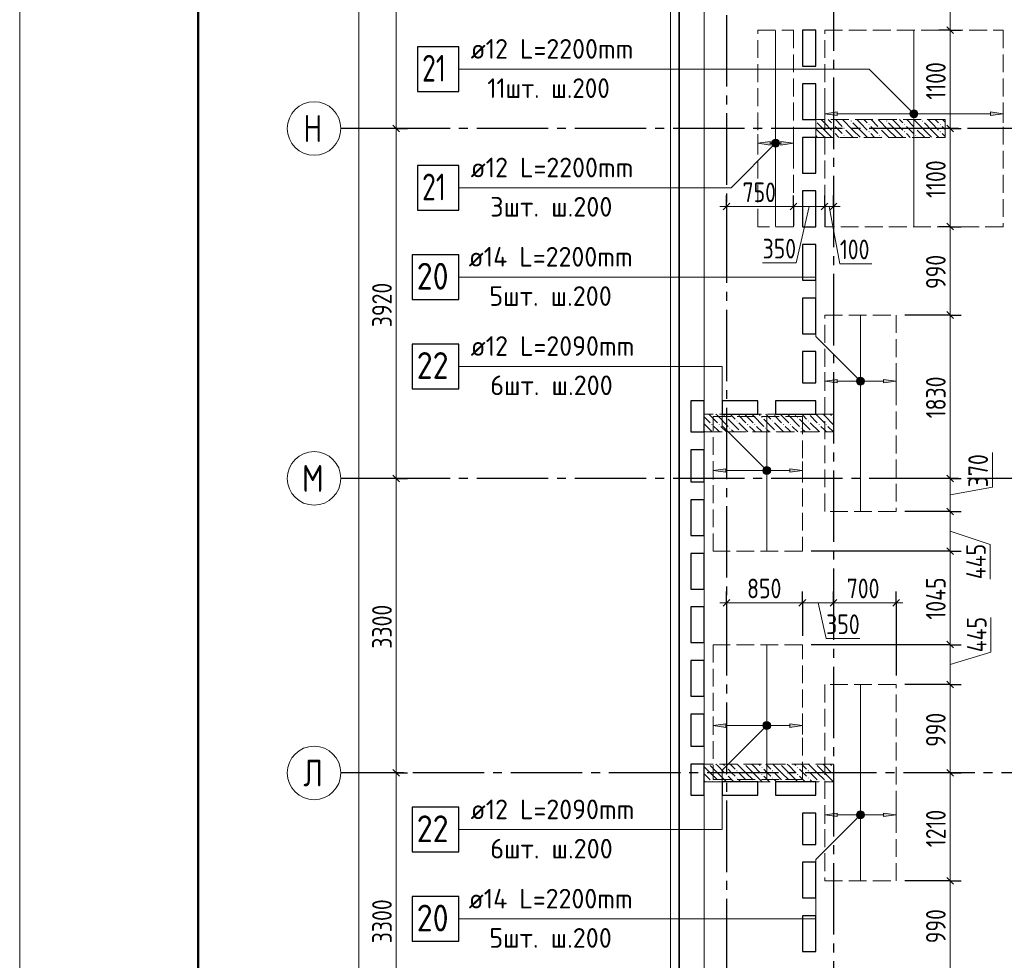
# Model space of a CAD drawing. Header units: millimetres. Extents: x 0 to 43617, y 0 to 59400.
# Tile 22 of 29: x 0 to 11037, y 36931 to 47469. Entities that reach past the tile are written whole.
import ezdxf

# ---------------------------------------------------------------- set-up
doc = ezdxf.new("R2010")
doc.units = ezdxf.units.MM
doc.linetypes.add('______2', pattern=[270, 200, -70])
doc.linetypes.add('______5', pattern=[1100, 800, -100, 100, -100])
for name, color, linetype, lineweight in [('Standard', 7, 'Continuous', 25), ('ДОП Верх по Х', 7, 'Continuous', 25), ('ЖБ Пилон', 180, 'Continuous', 25), ('Оси', 40, '______5', 18), ('Позиционная метка номер позиции', 7, 'Continuous', 13), ('Примечания', 7, 'Continuous', 25)]:
    doc.layers.add(name, color=color, linetype=linetype, lineweight=lineweight)
doc.layers.add('ЖБ Перекрытие верхний уровень', color=7, linetype='Continuous', lineweight=25, true_color=0xe0e0ff)
doc.styles.add('GOST 2.304-81', font='txt')
doc.styles.add('ISOCPEUR', font='txt')

msp = doc.modelspace()

# ---------------------------------------------------------------- hatches: boundary and pattern name
at = {"layer": 'ДОП Верх по Х', "linetype": 'Continuous', "lineweight": 13, "transparency": 33554687}
for points in [[(9164, 46395), (9024, 46415), (9164, 46435)], [(8414, 46065), (8274, 46085), (8414, 46105)], [(9164, 43399), (9024, 43419), (9164, 43439)], [(7914, 42399), (7774, 42419), (7914, 42439)], [(7914, 39541), (7774, 39561), (7914, 39581)], [(9164, 38541), (9024, 38561), (9164, 38581)]]:
    msp.add_hatch(color=7, dxfattribs=at).paths.add_polyline_path(points, flags=16)
for points in [[(9992, 46396), (9992, 46433), (9986, 46415)], [(9992, 46433), (10005, 46382), (10005, 46447)], [(9992, 46433), (9992, 46396), (10005, 46382)], [(10005, 46447), (10024, 46377), (10024, 46452)], [(10005, 46447), (10005, 46382), (10024, 46377)], [(10024, 46452), (10024, 46377), (10043, 46382)], [(10024, 46452), (10043, 46382), (10043, 46447)], [(10043, 46447), (10043, 46382), (10056, 46396)], [(10043, 46447), (10056, 46396), (10056, 46433)], [(10056, 46433), (10056, 46396), (10061, 46415)], [(10884, 46395), (11024, 46415), (10884, 46435)], [(8442, 46067), (8442, 46104), (8436, 46085)], [(8442, 46104), (8455, 46053), (8455, 46118)], [(8442, 46104), (8442, 46067), (8455, 46053)], [(8455, 46118), (8474, 46048), (8474, 46123)], [(8455, 46118), (8455, 46053), (8474, 46048)], [(8474, 46123), (8474, 46048), (8493, 46053)], [(8474, 46123), (8493, 46053), (8493, 46118)], [(8493, 46118), (8493, 46053), (8506, 46067)], [(8493, 46118), (8506, 46067), (8506, 46104)], [(8506, 46104), (8506, 46067), (8511, 46085)], [(8534, 46065), (8674, 46085), (8534, 46105)], [(9392, 43400), (9392, 43438), (9386, 43419)], [(9392, 43438), (9405, 43387), (9405, 43451)], [(9392, 43438), (9392, 43400), (9405, 43387)], [(9405, 43451), (9424, 43382), (9424, 43457)], [(9405, 43451), (9405, 43387), (9424, 43382)], [(9424, 43457), (9424, 43382), (9443, 43387)], [(9424, 43457), (9443, 43387), (9443, 43451)], [(9443, 43451), (9443, 43387), (9456, 43400)], [(9443, 43451), (9456, 43400), (9456, 43438)], [(9456, 43438), (9456, 43400), (9461, 43419)], [(9684, 43399), (9824, 43419), (9684, 43439)], [(8342, 42400), (8342, 42438), (8336, 42419)], [(8342, 42438), (8355, 42387), (8355, 42451)], [(8342, 42438), (8342, 42400), (8355, 42387)], [(8355, 42451), (8374, 42382), (8374, 42457)], [(8355, 42451), (8355, 42387), (8374, 42382)], [(8374, 42457), (8374, 42382), (8393, 42387)], [(8374, 42457), (8393, 42387), (8393, 42451)], [(8393, 42451), (8393, 42387), (8406, 42400)], [(8393, 42451), (8406, 42400), (8406, 42438)], [(8406, 42438), (8406, 42400), (8411, 42419)], [(8634, 42399), (8774, 42419), (8634, 42439)], [(8342, 39542), (8342, 39580), (8336, 39561)], [(8342, 39580), (8355, 39529), (8355, 39593)], [(8342, 39580), (8342, 39542), (8355, 39529)], [(8355, 39593), (8374, 39524), (8374, 39599)], [(8355, 39593), (8355, 39529), (8374, 39524)], [(8374, 39599), (8374, 39524), (8393, 39529)], [(8374, 39599), (8393, 39529), (8393, 39593)], [(8393, 39593), (8393, 39529), (8406, 39542)], [(8393, 39593), (8406, 39542), (8406, 39580)], [(8406, 39580), (8406, 39542), (8411, 39561)], [(8634, 39541), (8774, 39561), (8634, 39581)], [(9392, 38542), (9392, 38580), (9386, 38561)], [(9392, 38580), (9405, 38529), (9405, 38593)], [(9392, 38580), (9392, 38542), (9405, 38529)], [(9405, 38593), (9424, 38524), (9424, 38599)], [(9405, 38593), (9405, 38529), (9424, 38524)], [(9424, 38599), (9424, 38524), (9443, 38529)], [(9424, 38599), (9443, 38529), (9443, 38593)], [(9443, 38593), (9443, 38529), (9456, 38542)], [(9443, 38593), (9456, 38542), (9456, 38580)], [(9456, 38580), (9456, 38542), (9461, 38561)], [(9684, 38541), (9824, 38561), (9684, 38581)]]:
    msp.add_hatch(color=7, dxfattribs=at).paths.add_polyline_path(points)
at = {"layer": 'ЖБ Пилон', "linetype": 'Continuous', "lineweight": 18, "transparency": 33554687}
for points in [[(8924, 46337), (8927, 46333), (8924, 46330)], [(9114, 46293), (9121, 46300), (9127, 46293), (9121, 46287)], [(9234, 46253), (9241, 46260), (9247, 46253), (9241, 46247)], [(9314, 46333), (9321, 46340), (9327, 46333), (9321, 46327)], [(9514, 46293), (9521, 46300), (9527, 46293), (9521, 46287)], [(9634, 46253), (9641, 46260), (9647, 46253), (9641, 46247)], [(9714, 46333), (9721, 46340), (9727, 46333), (9721, 46327)], [(9914, 46293), (9921, 46300), (9927, 46293), (9921, 46287)], [(10034, 46253), (10041, 46260), (10047, 46253), (10041, 46247)], [(10114, 46333), (10121, 46340), (10127, 46333), (10121, 46327)], [(10314, 46293), (10321, 46300), (10327, 46293), (10321, 46287)], [(9114, 46213), (9121, 46220), (9127, 46213), (9121, 46207)], [(9234, 46173), (9241, 46180), (9247, 46173), (9241, 46167)], [(9514, 46213), (9521, 46220), (9527, 46213), (9521, 46207)], [(9634, 46173), (9641, 46180), (9647, 46173), (9641, 46167)], [(9914, 46213), (9921, 46220), (9927, 46213), (9921, 46207)], [(10034, 46173), (10041, 46180), (10047, 46173), (10041, 46167)], [(10314, 46213), (10321, 46220), (10327, 46213), (10321, 46207)], [(8044, 43050), (8041, 43047), (8038, 43050)], [(8444, 43050), (8441, 43047), (8438, 43050)], [(8844, 43050), (8841, 43047), (8838, 43050)], [(7754, 42933), (7761, 42940), (7767, 42933), (7761, 42927)], [(7834, 42933), (7841, 42940), (7847, 42933), (7841, 42927)], [(7914, 43013), (7921, 43020), (7927, 43013), (7921, 43007)], [(8034, 42973), (8041, 42980), (8047, 42973), (8041, 42967)], [(8154, 42933), (8161, 42940), (8167, 42933), (8161, 42927)], [(8234, 42933), (8241, 42940), (8247, 42933), (8241, 42927)], [(8314, 43013), (8321, 43020), (8327, 43013), (8321, 43007)], [(8434, 42973), (8441, 42980), (8447, 42973), (8441, 42967)], [(8554, 42933), (8561, 42940), (8567, 42933), (8561, 42927)], [(8634, 42933), (8641, 42940), (8647, 42933), (8641, 42927)], [(8714, 43013), (8721, 43020), (8727, 43013), (8721, 43007)], [(8834, 42973), (8841, 42980), (8847, 42973), (8841, 42967)], [(8954, 42933), (8961, 42940), (8967, 42933), (8961, 42927)], [(9034, 42933), (9041, 42940), (9047, 42933), (9041, 42927)], [(9114, 43013), (9121, 43020), (9124, 43017), (9124, 43010), (9121, 43007)], [(7674, 42853), (7681, 42860), (7687, 42853), (7684, 42850), (7678, 42850)], [(7954, 42893), (7961, 42900), (7967, 42893), (7961, 42887)], [(8074, 42853), (8081, 42860), (8087, 42853), (8084, 42850), (8078, 42850)], [(8354, 42893), (8361, 42900), (8367, 42893), (8361, 42887)], [(8474, 42853), (8481, 42860), (8487, 42853), (8484, 42850), (8478, 42850)], [(8754, 42893), (8761, 42900), (8767, 42893), (8761, 42887)], [(8874, 42853), (8881, 42860), (8887, 42853), (8884, 42850), (8878, 42850)], [(7724, 39130), (7721, 39127), (7718, 39130)], [(7914, 39093), (7921, 39100), (7927, 39093), (7921, 39087)], [(8124, 39130), (8121, 39127), (8118, 39130)], [(8314, 39093), (8321, 39100), (8327, 39093), (8321, 39087)], [(8524, 39130), (8521, 39127), (8518, 39130)], [(8714, 39093), (8721, 39100), (8727, 39093), (8721, 39087)], [(8924, 39130), (8921, 39127), (8918, 39130)], [(9114, 39093), (9121, 39100), (9124, 39097), (9124, 39090), (9121, 39087)], [(7914, 39013), (7921, 39020), (7927, 39013), (7921, 39007)], [(8034, 39053), (8041, 39060), (8047, 39053), (8041, 39047)], [(8034, 38973), (8041, 38980), (8047, 38973), (8041, 38967)], [(8314, 39013), (8321, 39020), (8327, 39013), (8321, 39007)], [(8434, 39053), (8441, 39060), (8447, 39053), (8441, 39047)], [(8434, 38973), (8441, 38980), (8447, 38973), (8441, 38967)], [(8714, 39013), (8721, 39020), (8727, 39013), (8721, 39007)], [(8834, 39053), (8841, 39060), (8847, 39053), (8841, 39047)], [(8834, 38973), (8841, 38980), (8847, 38973), (8841, 38967)], [(9114, 39013), (9121, 39020), (9124, 39017), (9124, 39010), (9121, 39007)], [(7754, 38933), (7761, 38940), (7767, 38933), (7764, 38930), (7758, 38930)], [(7834, 38933), (7841, 38940), (7847, 38933), (7844, 38930), (7838, 38930)], [(8154, 38933), (8161, 38940), (8167, 38933), (8164, 38930), (8158, 38930)], [(8234, 38933), (8241, 38940), (8247, 38933), (8244, 38930), (8238, 38930)], [(8554, 38933), (8561, 38940), (8567, 38933), (8564, 38930), (8558, 38930)], [(8634, 38933), (8641, 38940), (8647, 38933), (8644, 38930), (8638, 38930)], [(8954, 38933), (8961, 38940), (8967, 38933), (8964, 38930), (8958, 38930)], [(9034, 38933), (9041, 38940), (9047, 38933), (9044, 38930), (9038, 38930)]]:
    msp.add_hatch(color=7, dxfattribs=at).paths.add_polyline_path(points, flags=16)
at = {"layer": 'Позиционная метка номер позиции', "linetype": 'Continuous', "lineweight": 13, "transparency": 33554687}
for points in [[(9992, 46383), (10035, 46458), (9981, 46403)], [(9981, 46403), (10035, 46458), (10013, 46458)], [(9981, 46403), (10013, 46458), (9981, 46426)], [(9981, 46426), (10013, 46458), (9992, 46446)], [(9992, 46383), (10056, 46446), (10035, 46458)], [(10013, 46371), (10056, 46446), (9992, 46383)], [(10013, 46371), (10067, 46426), (10056, 46446)], [(10035, 46371), (10067, 46426), (10013, 46371)], [(10035, 46371), (10067, 46403), (10067, 46426)], [(10067, 46403), (10035, 46371), (10056, 46383)], [(8506, 46054), (8442, 46117), (8431, 46097)], [(8506, 46054), (8431, 46097), (8485, 46042)], [(8485, 46042), (8431, 46097), (8431, 46074)], [(8485, 46042), (8431, 46074), (8463, 46042)], [(8463, 46042), (8431, 46074), (8442, 46054)], [(8517, 46074), (8463, 46129), (8442, 46117)], [(8517, 46074), (8442, 46117), (8506, 46054)], [(8517, 46097), (8485, 46129), (8463, 46129)], [(8517, 46097), (8463, 46129), (8517, 46074)], [(8485, 46129), (8517, 46097), (8506, 46117)], [(9392, 43387), (9435, 43462), (9381, 43408)], [(9381, 43408), (9435, 43462), (9413, 43462)], [(9381, 43408), (9413, 43462), (9381, 43430)], [(9381, 43430), (9413, 43462), (9392, 43451)], [(9392, 43387), (9456, 43451), (9435, 43462)], [(9413, 43376), (9456, 43451), (9392, 43387)], [(9413, 43376), (9467, 43430), (9456, 43451)], [(9435, 43376), (9467, 43430), (9413, 43376)], [(9435, 43376), (9467, 43408), (9467, 43430)], [(9467, 43408), (9435, 43376), (9456, 43387)], [(8342, 42387), (8385, 42462), (8331, 42408)], [(8331, 42408), (8385, 42462), (8363, 42462)], [(8331, 42408), (8363, 42462), (8331, 42430)], [(8331, 42430), (8363, 42462), (8342, 42451)], [(8342, 42387), (8406, 42451), (8385, 42462)], [(8363, 42376), (8406, 42451), (8342, 42387)], [(8363, 42376), (8417, 42430), (8406, 42451)], [(8385, 42376), (8417, 42430), (8363, 42376)], [(8385, 42376), (8417, 42408), (8417, 42430)], [(8417, 42408), (8385, 42376), (8406, 42387)], [(8406, 39529), (8342, 39593), (8331, 39572)], [(8406, 39529), (8331, 39572), (8385, 39518)], [(8385, 39518), (8331, 39572), (8331, 39550)], [(8385, 39518), (8331, 39550), (8363, 39518)], [(8363, 39518), (8331, 39550), (8342, 39529)], [(8417, 39550), (8363, 39604), (8342, 39593)], [(8417, 39550), (8342, 39593), (8406, 39529)], [(8417, 39572), (8385, 39604), (8363, 39604)], [(8417, 39572), (8363, 39604), (8417, 39550)], [(8385, 39604), (8417, 39572), (8406, 39593)], [(9456, 38529), (9392, 38593), (9381, 38572)], [(9456, 38529), (9381, 38572), (9435, 38518)], [(9435, 38518), (9381, 38572), (9381, 38550)], [(9435, 38518), (9381, 38550), (9413, 38518)], [(9413, 38518), (9381, 38550), (9392, 38529)], [(9467, 38550), (9413, 38604), (9392, 38593)], [(9467, 38550), (9392, 38593), (9456, 38529)], [(9467, 38572), (9435, 38604), (9413, 38604)], [(9467, 38572), (9413, 38604), (9467, 38550)], [(9435, 38604), (9467, 38572), (9456, 38593)]]:
    msp.add_hatch(color=7, dxfattribs=at).paths.add_polyline_path(points)

# ---------------------------------------------------------------- linework, layer by layer
at = {"layer": 'Standard', "color": 7, "linetype": 'Continuous', "lineweight": 25, "transparency": 33554687}
for p, q in [((7394, 28680), (7394, 57220)), ((10392, 47388), (10467, 47313)), ((8774, 47350), (8774, 46950)), ((8924, 47350), (8774, 47350)), ((8924, 46950), (8924, 47350)), ((8774, 46950), (8924, 46950)), ((8774, 46750), (8774, 46350)), ((8924, 46750), (8774, 46750)), ((8924, 46350), (8924, 46750)), ((4258, 46213), (4183, 46288)), ((8774, 46350), (8924, 46350)), ((10392, 46288), (10467, 46213)), ((8774, 46150), (8774, 45750)), ((8924, 46150), (8774, 46150)), ((8924, 45750), (8924, 46150)), ((8774, 45750), (8924, 45750)), ((8774, 45550), (8774, 45150)), ((8924, 45550), (8774, 45550)), ((8924, 45150), (8924, 45550)), ((7886, 45337), (7961, 45412)), ((8636, 45337), (8711, 45412)), ((8986, 45337), (9061, 45412)), ((9086, 45337), (9161, 45412)), ((8774, 45150), (8924, 45150)), ((10392, 45188), (10467, 45113)), ((8774, 44950), (8774, 44550)), ((8924, 44950), (8774, 44950)), ((8924, 44550), (8924, 44950)), ((8774, 44550), (8924, 44550)), ((8774, 44350), (8774, 43950)), ((8924, 44350), (8774, 44350)), ((8924, 43950), (8924, 44350)), ((10392, 44198), (10467, 44123)), ((8774, 43950), (8924, 43950)), ((8774, 43750), (8774, 43400)), ((8924, 43750), (8774, 43750)), ((8924, 43400), (8924, 43750)), ((8774, 43400), (8924, 43400)), ((7524, 43200), (7524, 42850)), ((7674, 43200), (7524, 43200)), ((7674, 42850), (7674, 43200)), ((7874, 43200), (7874, 43050)), ((8274, 43200), (7874, 43200)), ((8274, 43050), (8274, 43200)), ((8474, 43200), (8474, 43050)), ((8924, 43200), (8474, 43200)), ((8924, 43050), (8924, 43200)), ((7874, 43050), (8274, 43050)), ((8474, 43050), (8924, 43050)), ((7524, 42850), (7674, 42850)), ((7524, 42650), (7524, 42290)), ((7674, 42650), (7524, 42650)), ((7674, 42290), (7674, 42650)), ((4258, 42293), (4183, 42368)), ((7524, 42290), (7674, 42290)), ((10392, 42368), (10467, 42293)), ((7524, 42090), (7524, 41690)), ((7674, 42090), (7524, 42090)), ((7674, 41690), (7674, 42090)), ((10392, 41998), (10467, 41923)), ((7524, 41690), (7674, 41690)), ((10392, 41551), (10467, 41476)), ((7524, 41490), (7524, 41090)), ((7674, 41490), (7524, 41490)), ((7674, 41090), (7674, 41490)), ((7524, 41090), (7674, 41090)), ((7886, 40899), (7961, 40974)), ((8736, 40899), (8811, 40974)), ((9086, 40899), (9161, 40974)), ((9786, 40899), (9861, 40974)), ((7524, 40890), (7524, 40490)), ((7674, 40890), (7524, 40890)), ((7674, 40490), (7674, 40890)), ((7524, 40490), (7674, 40490)), ((10392, 40505), (10467, 40430)), ((7524, 40290), (7524, 39890)), ((7674, 40290), (7524, 40290)), ((7674, 39890), (7674, 40290)), ((10392, 40058), (10467, 39983)), ((7524, 39890), (7674, 39890)), ((7524, 39690), (7524, 39330)), ((7674, 39690), (7524, 39690)), ((7674, 39330), (7674, 39690)), ((7524, 39330), (7674, 39330)), ((7524, 39130), (7524, 38780)), ((7674, 39130), (7524, 39130)), ((7674, 38780), (7674, 39130)), ((4258, 38993), (4183, 39068)), ((10392, 39068), (10467, 38993)), ((7874, 38930), (7874, 38780)), ((8274, 38930), (7874, 38930)), ((8274, 38780), (8274, 38930)), ((8474, 38930), (8474, 38780)), ((8924, 38930), (8474, 38930)), ((8924, 38780), (8924, 38930)), ((7524, 38780), (7674, 38780)), ((7874, 38780), (8274, 38780)), ((8474, 38780), (8924, 38780)), ((8774, 38580), (8774, 38230)), ((8924, 38580), (8774, 38580)), ((8924, 38230), (8924, 38580)), ((8774, 38230), (8924, 38230)), ((8774, 38030), (8774, 37630)), ((8924, 38030), (8774, 38030)), ((8924, 37630), (8924, 38030)), ((10392, 37858), (10467, 37783)), ((8774, 37630), (8924, 37630)), ((8774, 37430), (8774, 37030)), ((8924, 37430), (8774, 37430)), ((8924, 37030), (8924, 37430)), ((8774, 37030), (8924, 37030))]:
    msp.add_line(p, q, dxfattribs=at)
at = {"layer": 'Standard', "color": 7, "linetype": 'Continuous', "lineweight": 13, "transparency": 33554687}
for p, q in [((4221, 46250), (4221, 50170)), ((10430, 48340), (10430, 47350)), ((10430, 47350), (10430, 46250)), ((4221, 42330), (4221, 46250)), ((10430, 46250), (10430, 45150)), ((7924, 45375), (7849, 45375)), ((8674, 45375), (9024, 45375)), ((8849, 45375), (8704, 44744)), ((9024, 45375), (9124, 45375)), ((9074, 45375), (9194, 44735)), ((9124, 45375), (9199, 45375)), ((10430, 45150), (10430, 44160)), ((8704, 44744), (8328, 44744)), ((9194, 44735), (9553, 44735)), ((10430, 44160), (10430, 42330)), ((10904, 42231), (10904, 42622)), ((4221, 39030), (4221, 42330)), ((10430, 42330), (10430, 41960)), ((10430, 42145), (10904, 42231)), ((10430, 41960), (10430, 41513)), ((10430, 41737), (10880, 41591)), ((10430, 41513), (10430, 40467)), ((10880, 41591), (10880, 41201)), ((7924, 40937), (7849, 40937)), ((8774, 40937), (9124, 40937)), ((8949, 40937), (9041, 40536)), ((9124, 40937), (9824, 40937)), ((9824, 40937), (9899, 40937)), ((10888, 40382), (10888, 40773)), ((9041, 40536), (9417, 40536)), ((10430, 40467), (10430, 40020)), ((10430, 40244), (10888, 40382)), ((10430, 40020), (10430, 39030)), ((4221, 35730), (4221, 39030)), ((10430, 39030), (10430, 37820)), ((10430, 37820), (10430, 36830))]:
    msp.add_line(p, q, dxfattribs=at)
at = {"layer": 'Standard', "color": 251, "linetype": 'Continuous', "lineweight": -3, "true_color": 0x656565, "transparency": 33554687}
for p, q in [((10430, 47350), (10305, 47350)), ((10430, 47350), (10555, 47350)), ((10430, 47350), (10430, 47350)), ((4221, 46250), (4096, 46250)), ((4221, 46250), (4346, 46250)), ((10430, 46250), (10305, 46250)), ((10430, 46250), (10555, 46250)), ((10430, 46250), (10430, 46250)), ((7924, 45375), (7924, 45500)), ((8674, 45375), (8674, 45500)), ((9024, 45375), (9024, 45500)), ((9124, 45375), (9124, 45500)), ((7924, 45375), (7924, 45250)), ((7924, 45375), (7924, 45375)), ((8674, 45375), (8674, 45250)), ((8674, 45375), (8674, 45159)), ((9024, 45375), (9024, 45250)), ((9024, 45375), (9024, 45159)), ((9124, 45375), (9124, 45250)), ((9124, 45375), (9124, 45159)), ((10430, 45150), (10305, 45150)), ((10430, 45150), (10555, 45150)), ((10430, 45150), (10430, 45150)), ((10430, 44160), (10305, 44160)), ((10430, 44160), (10555, 44160)), ((4221, 42330), (4096, 42330)), ((4221, 42330), (4346, 42330)), ((10430, 42330), (10305, 42330)), ((10430, 42330), (10555, 42330)), ((10430, 41960), (10305, 41960)), ((10430, 41960), (10555, 41960)), ((10430, 41513), (10305, 41513)), ((10430, 41513), (10555, 41513)), ((7924, 40937), (7924, 41062)), ((8774, 40937), (8774, 41062)), ((9124, 40937), (9124, 41062)), ((9824, 40937), (9824, 41062)), ((7924, 40937), (7924, 40812)), ((7924, 40937), (7924, 40567)), ((8774, 40937), (8774, 40812)), ((9124, 40937), (9124, 40812)), ((9124, 40937), (9124, 40937)), ((9824, 40937), (9824, 40812)), ((9824, 40937), (9824, 40120)), ((10430, 40467), (10305, 40467)), ((10430, 40467), (10555, 40467)), ((10430, 40020), (10305, 40020)), ((10430, 40020), (10555, 40020)), ((4221, 39030), (4096, 39030)), ((4221, 39030), (4346, 39030)), ((10430, 39030), (10305, 39030)), ((10430, 39030), (10555, 39030)), ((10430, 39030), (10430, 39030)), ((10430, 37820), (10305, 37820)), ((10430, 37820), (10555, 37820))]:
    msp.add_line(p, q, dxfattribs=at)
at = {"layer": 'Standard', "color": 7, "linetype": 'Continuous', "lineweight": 13, "transparency": 33554687}
msp.add_lwpolyline([(0, 0), (42000, 0), (42000, 59400), (0, 59400), (0, 0)], close=True, dxfattribs=at)
at = {"layer": 'Standard', "color": 7, "linetype": 'Continuous', "lineweight": 18, "transparency": 33554687}
msp.add_lwpolyline([(42000, 59400), (0, 59400), (0, 0), (42000, 0), (42000, 59400)], dxfattribs=at)
at = {"layer": 'Standard', "color": 7, "linetype": 'Continuous', "lineweight": 13, "transparency": 33554687}
for points in [[(42000, 59400), (0, 59400), (0, 0), (42000, 0), (42000, 59400)], [(7674, 10380), (33074, 10380), (33074, 57220), (7674, 57220), (7674, 10380)], [(3802, 10630), (3802, 33448), (3802, 33448), (3802, 57120)], [(7924, 45375), (8007, 45375), (8007, 45375), (8060, 45375), (8060, 45375), (8674, 45375)], [(7924, 40937), (8130, 40937), (8130, 40937), (8774, 40937)]]:
    msp.add_lwpolyline(points, dxfattribs=at)
at = {"layer": 'Standard', "color": 7, "linetype": 'Continuous', "lineweight": 50, "transparency": 33554687}
msp.add_lwpolyline([(2000, 58900), (41500, 58900), (41500, 500), (2000, 500), (2000, 58900)], close=True, dxfattribs=at)
at = {"layer": 'Standard', "color": 254, "linetype": 'Continuous', "lineweight": 18, "true_color": 0xc4c4ff, "transparency": 33554687}
msp.add_lwpolyline([(7294, 10000), (33174, 10000), (33174, 57320), (7294, 57320), (7294, 10000)], dxfattribs=at)
at = {"layer": 'Standard', "color": 7, "linetype": 'Continuous', "lineweight": 25, "transparency": 33554687}
msp.add_lwpolyline([(7394, 10100), (33074, 10100), (33074, 57220), (7394, 57220), (7394, 10100)], dxfattribs=at)
at = {"layer": 'Standard', "color": 251, "linetype": 'Continuous', "lineweight": -3, "true_color": 0x656565, "transparency": 33554687}
for points in [[(4221, 46250), (4204, 46250), (4204, 46250), (4204, 46250), (4204, 46250), (4204, 46250), (4204, 46250), (4204, 46250), (4204, 46250), (3700, 46250)], [(10430, 44160), (10413, 44160), (10413, 44160), (10413, 44160), (10413, 44160), (10413, 44160), (10413, 44160), (10413, 44160), (10413, 44160), (10413, 44160), (10413, 44160), (10413, 44160), (10413, 44160), (10413, 44160), (10413, 44160), (10413, 44160), (10413, 44160), (10413, 44160), (10413, 44160), (10413, 44160), (10413, 44160), (10413, 44160), (10413, 44160), (10413, 44160), (10413, 44160), (10413, 44160), (10413, 44160), (10413, 44160), (10413, 44160), (10413, 44160), (10413, 44160), (10413, 44160), (10413, 44160), (10413, 44160), (10413, 44160), (10413, 44160), (10413, 44160), (9924, 44160)], [(4221, 42330), (4204, 42330), (4204, 42330), (4204, 42330), (4204, 42330), (4204, 42330), (4204, 42330), (4204, 42330), (4204, 42330), (4204, 42330), (4204, 42330), (3700, 42330)], [(10430, 42330), (10413, 42330), (10413, 42330), (10413, 42330), (10413, 42330), (10413, 42330), (10413, 42330), (10413, 42330), (10413, 42330), (10413, 42330), (10413, 42330), (10413, 42330), (10413, 42330), (10413, 42330), (10413, 42330), (10413, 42330), (10413, 42330), (10413, 42330), (10413, 42330), (10413, 42330), (10413, 42330), (10413, 42330), (10413, 42330), (10413, 42330), (10413, 42330), (10413, 42330), (10413, 42330), (10413, 42330), (10413, 42330), (10413, 42330), (10413, 42330), (10413, 42330), (10413, 42330), (10413, 42330), (10413, 42330), (10401, 42330)], [(10430, 41960), (10413, 41960), (10413, 41960), (10413, 41960), (10413, 41960), (10413, 41960), (10413, 41960), (10413, 41960), (10413, 41960), (10413, 41960), (10413, 41960), (10413, 41960), (10413, 41960), (10413, 41960), (10413, 41960), (10413, 41960), (10413, 41960), (10413, 41960), (10413, 41960), (10413, 41960), (10413, 41960), (10413, 41960), (10413, 41960), (10413, 41960), (10413, 41960), (10413, 41960), (10413, 41960), (10413, 41960), (10413, 41960), (10413, 41960), (10413, 41960), (10413, 41960), (10413, 41960), (10413, 41960), (10413, 41960), (9924, 41960)], [(10430, 41513), (10413, 41513), (10413, 41513), (10413, 41513), (10413, 41513), (10413, 41513), (10413, 41513), (10413, 41513), (10413, 41513), (10413, 41513), (10413, 41513), (10413, 41513), (10413, 41513), (10413, 41513), (10413, 41513), (10413, 41513), (10413, 41513), (10413, 41513), (10413, 41513), (10413, 41513), (10413, 41513), (10413, 41513), (10413, 41513), (10413, 41513), (10413, 41513), (10413, 41513), (10413, 41513), (10413, 41513), (10413, 41513), (10413, 41513), (10413, 41513), (10413, 41513), (10413, 41513), (10413, 41513), (10413, 41513), (8874, 41513)], [(8774, 40937), (8774, 40659), (8774, 40659), (8774, 40567)], [(10430, 40467), (10413, 40467), (10413, 40467), (10413, 40467), (10413, 40467), (10413, 40467), (10413, 40467), (10413, 40467), (10413, 40467), (10413, 40467), (10413, 40467), (10413, 40467), (10413, 40467), (10413, 40467), (10413, 40467), (10413, 40467), (10413, 40467), (10413, 40467), (10413, 40467), (10413, 40467), (10413, 40467), (10413, 40467), (10413, 40467), (10413, 40467), (10413, 40467), (10413, 40467), (10413, 40467), (10413, 40467), (10413, 40467), (10413, 40467), (10413, 40467), (10413, 40467), (10413, 40467), (8874, 40467)], [(10430, 40020), (10413, 40020), (10413, 40020), (10413, 40020), (10413, 40020), (10413, 40020), (10413, 40020), (10413, 40020), (10413, 40020), (10413, 40020), (10413, 40020), (10413, 40020), (10413, 40020), (10413, 40020), (10413, 40020), (10413, 40020), (10413, 40020), (10413, 40020), (10413, 40020), (10413, 40020), (10413, 40020), (10413, 40020), (10413, 40020), (10413, 40020), (10413, 40020), (10413, 40020), (10413, 40020), (10413, 40020), (10413, 40020), (10413, 40020), (10413, 40020), (10413, 40020), (10413, 40020), (9924, 40020)], [(4221, 39030), (4204, 39030), (4204, 39030), (4204, 39030), (4204, 39030), (4204, 39030), (4204, 39030), (4204, 39030), (4204, 39030), (4204, 39030), (4204, 39030), (4204, 39030), (4204, 39030), (3700, 39030)], [(10430, 37820), (10413, 37820), (10413, 37820), (10413, 37820), (10413, 37820), (10413, 37820), (10413, 37820), (10413, 37820), (10413, 37820), (10413, 37820), (10413, 37820), (10413, 37820), (10413, 37820), (10413, 37820), (10413, 37820), (10413, 37820), (10413, 37820), (10413, 37820), (10413, 37820), (10413, 37820), (10413, 37820), (10413, 37820), (10413, 37820), (10413, 37820), (10413, 37820), (10413, 37820), (10413, 37820), (10413, 37820), (10413, 37820), (9924, 37820)]]:
    msp.add_lwpolyline(points, dxfattribs=at)
at = {"layer": 'ДОП Верх по Х', "color": 7, "linetype": 'Continuous', "lineweight": 18, "transparency": 33554687}
for p, q in [((8474, 47344), (8474, 45156)), ((10024, 47344), (10024, 45156)), ((9424, 44153), (9424, 41967)), ((8374, 41519), (8374, 43019)), ((8374, 40461), (8374, 38961)), ((9424, 37827), (9424, 40013))]:
    msp.add_line(p, q, dxfattribs=at)
at = {"layer": 'ДОП Верх по Х', "color": 7, "linetype": 'Continuous', "lineweight": 13, "transparency": 33554687}
for p, q in [((5035, 46915), (7121, 46915)), ((5035, 45585), (7121, 45585)), ((5013, 44585), (7121, 44585)), ((5035, 43585), (7121, 43585)), ((5035, 38395), (7121, 38395)), ((5013, 37395), (7121, 37395))]:
    msp.add_line(p, q, dxfattribs=at)
at = {"layer": 'ДОП Верх по Х', "color": 251, "linetype": 'Continuous', "lineweight": 13, "true_color": 0x494949, "transparency": 33554687}
for p, q in [((9024, 46415), (9024, 46515)), ((11024, 46415), (11024, 46515)), ((9024, 46415), (9164, 46435)), ((9164, 46395), (9024, 46415)), ((9024, 46415), (9024, 46315)), ((9024, 46415), (9024, 46415)), ((9164, 46435), (9164, 46395)), ((9164, 46415), (9994, 46415)), ((10024, 46452), (10024, 46452)), ((10024, 46377), (10024, 46377)), ((10054, 46415), (10884, 46415)), ((11024, 46415), (10884, 46435)), ((10884, 46435), (10884, 46395)), ((10884, 46395), (11024, 46415)), ((11024, 46415), (11024, 46315)), ((11024, 46415), (11024, 46415)), ((8274, 46085), (8274, 46185)), ((8674, 46085), (8674, 46185)), ((8274, 46085), (8414, 46105)), ((8414, 46065), (8274, 46085)), ((8274, 46085), (8274, 45985)), ((8274, 46085), (8274, 46085)), ((8414, 46105), (8414, 46065)), ((8414, 46085), (8444, 46085)), ((8474, 46123), (8474, 46123)), ((8474, 46048), (8474, 46048)), ((8504, 46085), (8534, 46085)), ((8674, 46085), (8534, 46105)), ((8534, 46105), (8534, 46065)), ((8534, 46065), (8674, 46085)), ((8674, 46085), (8674, 45985)), ((8674, 46085), (8674, 46085)), ((9024, 43419), (9024, 43519)), ((9824, 43419), (9824, 43519)), ((9024, 43419), (9164, 43439)), ((9164, 43399), (9024, 43419)), ((9024, 43419), (9024, 43319)), ((9024, 43419), (9024, 43419)), ((9164, 43439), (9164, 43399)), ((9164, 43419), (9394, 43419)), ((9424, 43457), (9424, 43457)), ((9424, 43382), (9424, 43382)), ((9454, 43419), (9684, 43419)), ((9824, 43419), (9684, 43439)), ((9684, 43439), (9684, 43399)), ((9684, 43399), (9824, 43419)), ((9824, 43419), (9824, 43319)), ((9824, 43419), (9824, 43419)), ((7774, 42419), (7774, 42519)), ((8774, 42419), (8774, 42519)), ((7774, 42419), (7914, 42439)), ((7914, 42399), (7774, 42419)), ((7774, 42419), (7774, 42319)), ((7774, 42419), (7774, 42419)), ((7914, 42439), (7914, 42399)), ((7914, 42419), (8344, 42419)), ((8374, 42457), (8374, 42457)), ((8404, 42419), (8634, 42419)), ((8774, 42419), (8634, 42439)), ((8634, 42439), (8634, 42399)), ((8634, 42399), (8774, 42419)), ((8774, 42419), (8774, 42319)), ((8774, 42419), (8774, 42419)), ((8374, 42382), (8374, 42382)), ((7774, 39561), (7774, 39661)), ((8774, 39561), (8774, 39661)), ((7774, 39561), (7914, 39581)), ((7914, 39541), (7774, 39561)), ((7774, 39561), (7774, 39461)), ((7774, 39561), (7774, 39561)), ((7914, 39581), (7914, 39541)), ((7914, 39561), (8344, 39561)), ((8374, 39599), (8374, 39599)), ((8374, 39524), (8374, 39524)), ((8404, 39561), (8634, 39561)), ((8774, 39561), (8634, 39581)), ((8634, 39581), (8634, 39541)), ((8634, 39541), (8774, 39561)), ((8774, 39561), (8774, 39461)), ((8774, 39561), (8774, 39561)), ((9024, 38561), (9024, 38661)), ((9824, 38561), (9824, 38661)), ((9024, 38561), (9164, 38581)), ((9164, 38541), (9024, 38561)), ((9024, 38561), (9024, 38461)), ((9024, 38561), (9024, 38561)), ((9164, 38581), (9164, 38541)), ((9164, 38561), (9394, 38561)), ((9424, 38599), (9424, 38599)), ((9424, 38524), (9424, 38524)), ((9454, 38561), (9684, 38561)), ((9824, 38561), (9684, 38581)), ((9684, 38581), (9684, 38541)), ((9684, 38541), (9824, 38561)), ((9824, 38561), (9824, 38461)), ((9824, 38561), (9824, 38561))]:
    msp.add_line(p, q, dxfattribs=at)
at = {"layer": 'ДОП Верх по Х', "color": 7, "linetype": 'Continuous', "lineweight": 25, "transparency": 33554687}
for points in [[(4461, 46665), (4921, 46665), (4921, 47165), (4461, 47165), (4461, 46665)], [(4461, 45335), (4921, 45335), (4921, 45835), (4461, 45835), (4461, 45335)], [(4401, 44335), (4921, 44335), (4921, 44835), (4401, 44835), (4401, 44335)], [(4401, 43335), (4921, 43335), (4921, 43835), (4401, 43835), (4401, 43335)], [(4401, 38145), (4921, 38145), (4921, 38645), (4401, 38645), (4401, 38145)], [(4401, 37145), (4921, 37145), (4921, 37645), (4401, 37645), (4401, 37145)]]:
    msp.add_lwpolyline(points, dxfattribs=at)
at = {"layer": 'ДОП Верх по Х', "color": 251, "linetype": 'Continuous', "lineweight": 13, "true_color": 0x494949, "transparency": 33554687}
for centre in [(10024, 46415), (8474, 46085), (9424, 43419), (8374, 42419), (8374, 39561), (9424, 38561)]:
    msp.add_circle(centre, 37.5, dxfattribs=at)
at = {"layer": 'ЖБ Перекрытие верхний уровень', "color": 7, "linetype": 'Continuous', "lineweight": 18, "transparency": 33554687}
for p, q in [((7394, 57220), (7394, 28680)), ((8774, 46950), (8774, 47350)), ((8774, 47350), (8924, 47350)), ((8924, 47350), (8924, 46950)), ((8924, 46950), (8774, 46950)), ((8774, 46350), (8774, 46750)), ((8774, 46750), (8924, 46750)), ((8924, 46750), (8924, 46350)), ((8924, 46350), (8774, 46350)), ((8774, 45750), (8774, 46150)), ((8774, 46150), (8924, 46150)), ((8924, 46150), (8924, 45750)), ((8924, 45750), (8774, 45750)), ((8774, 45150), (8774, 45550)), ((8774, 45550), (8924, 45550)), ((8924, 45550), (8924, 45150)), ((8924, 45150), (8774, 45150)), ((8774, 44550), (8774, 44950)), ((8774, 44950), (8924, 44950)), ((8924, 44950), (8924, 44550)), ((8924, 44550), (8774, 44550)), ((8774, 44350), (8924, 44350)), ((8774, 43950), (8774, 44350)), ((8924, 44350), (8924, 43950)), ((8924, 43950), (8774, 43950)), ((8774, 43750), (8924, 43750)), ((8774, 43400), (8774, 43750)), ((8924, 43750), (8924, 43400)), ((8924, 43400), (8774, 43400)), ((7524, 42850), (7524, 43200)), ((7524, 43200), (7674, 43200)), ((7674, 43200), (7674, 42850)), ((7874, 43050), (7874, 43200)), ((7874, 43200), (8274, 43200)), ((8274, 43200), (8274, 43050)), ((8474, 43050), (8474, 43200)), ((8474, 43200), (8924, 43200)), ((8924, 43200), (8924, 43050)), ((8274, 43050), (7874, 43050)), ((8924, 43050), (8474, 43050)), ((7674, 42850), (7524, 42850)), ((7524, 42290), (7524, 42650)), ((7524, 42650), (7674, 42650)), ((7674, 42650), (7674, 42290)), ((7674, 42290), (7524, 42290)), ((7524, 41690), (7524, 42090)), ((7524, 42090), (7674, 42090)), ((7674, 42090), (7674, 41690)), ((7674, 41690), (7524, 41690)), ((7524, 41490), (7674, 41490)), ((7524, 41090), (7524, 41490)), ((7674, 41490), (7674, 41090)), ((7674, 41090), (7524, 41090)), ((7524, 40890), (7674, 40890)), ((7524, 40490), (7524, 40890)), ((7674, 40890), (7674, 40490)), ((7674, 40490), (7524, 40490)), ((7524, 39890), (7524, 40290)), ((7524, 40290), (7674, 40290)), ((7674, 40290), (7674, 39890)), ((7674, 39890), (7524, 39890)), ((7524, 39330), (7524, 39690)), ((7524, 39690), (7674, 39690)), ((7674, 39690), (7674, 39330)), ((7674, 39330), (7524, 39330)), ((7524, 38780), (7524, 39130)), ((7524, 39130), (7674, 39130)), ((7674, 39130), (7674, 38780)), ((7874, 38780), (7874, 38930)), ((7874, 38930), (8274, 38930)), ((8274, 38930), (8274, 38780)), ((8474, 38930), (8924, 38930)), ((8474, 38780), (8474, 38930)), ((8924, 38930), (8924, 38780)), ((7674, 38780), (7524, 38780)), ((8274, 38780), (7874, 38780)), ((8924, 38780), (8474, 38780)), ((8774, 38230), (8774, 38580)), ((8774, 38580), (8924, 38580)), ((8924, 38580), (8924, 38230)), ((8924, 38230), (8774, 38230)), ((8774, 37630), (8774, 38030)), ((8774, 38030), (8924, 38030)), ((8924, 38030), (8924, 37630)), ((8924, 37630), (8774, 37630)), ((8774, 37030), (8774, 37430)), ((8774, 37430), (8924, 37430)), ((8924, 37430), (8924, 37030)), ((8924, 37030), (8774, 37030))]:
    msp.add_line(p, q, dxfattribs=at)
at = {"layer": 'ЖБ Пилон', "color": 253, "linetype": '______2', "lineweight": 13, "true_color": 0xa0a0a0, "transparency": 33554687}
for p, q in [((10374, 46350), (8924, 46350)), ((8924, 46350), (8924, 46150)), ((10374, 46150), (10374, 46350)), ((8924, 46150), (10374, 46150)), ((9124, 43050), (7674, 43050)), ((7674, 43050), (7674, 42850)), ((9124, 42850), (9124, 43050)), ((7674, 42850), (9124, 42850)), ((9124, 39130), (7674, 39130)), ((7674, 39130), (7674, 38930)), ((9124, 38930), (9124, 39130)), ((7674, 38930), (9124, 38930))]:
    msp.add_line(p, q, dxfattribs=at)
at = {"layer": 'ЖБ Пилон', "color": 9, "linetype": 'Continuous', "lineweight": 18, "true_color": 0xc7c7c7, "transparency": 33554687}
for p, q in [((8941, 46233), (8924, 46250)), ((8941, 46313), (9021, 46233)), ((9021, 46313), (8984, 46350)), ((9021, 46313), (9101, 46233)), ((9064, 46350), (9101, 46313)), ((9181, 46233), (9141, 46273)), ((9144, 46350), (9221, 46273)), ((9341, 46233), (9224, 46350)), ((9341, 46313), (9421, 46233)), ((9421, 46313), (9384, 46350)), ((9421, 46313), (9501, 46233)), ((9464, 46350), (9501, 46313)), ((9581, 46233), (9541, 46273)), ((9544, 46350), (9621, 46273)), ((9741, 46233), (9624, 46350)), ((9741, 46313), (9821, 46233)), ((9821, 46313), (9784, 46350)), ((9821, 46313), (9901, 46233)), ((9864, 46350), (9901, 46313)), ((9981, 46233), (9941, 46273)), ((9944, 46350), (10021, 46273)), ((10141, 46233), (10024, 46350)), ((10141, 46313), (10221, 46233)), ((10221, 46313), (10184, 46350)), ((10221, 46313), (10301, 46233)), ((10264, 46350), (10301, 46313)), ((10374, 46240), (10341, 46273)), ((10344, 46350), (10374, 46320)), ((8924, 46170), (8941, 46153)), ((8941, 46233), (9021, 46153)), ((9021, 46233), (9104, 46150)), ((9141, 46193), (9184, 46150)), ((9221, 46193), (9181, 46233)), ((9261, 46233), (9341, 46153)), ((9261, 46153), (9264, 46150)), ((9341, 46233), (9421, 46153)), ((9421, 46233), (9504, 46150)), ((9541, 46193), (9584, 46150)), ((9621, 46193), (9581, 46233)), ((9661, 46233), (9741, 46153)), ((9661, 46153), (9664, 46150)), ((9741, 46233), (9821, 46153)), ((9821, 46233), (9904, 46150)), ((9941, 46193), (9984, 46150)), ((10021, 46193), (9981, 46233)), ((10061, 46233), (10141, 46153)), ((10061, 46153), (10064, 46150)), ((10141, 46233), (10221, 46153)), ((10221, 46233), (10304, 46150)), ((10341, 46193), (10374, 46160)), ((7741, 43033), (7724, 43050)), ((7804, 43050), (7821, 43033)), ((7884, 43050), (7901, 43033)), ((7981, 43033), (7964, 43050)), ((8141, 43033), (8124, 43050)), ((8204, 43050), (8221, 43033)), ((8284, 43050), (8301, 43033)), ((8381, 43033), (8364, 43050)), ((8541, 43033), (8524, 43050)), ((8604, 43050), (8621, 43033)), ((8684, 43050), (8701, 43033)), ((8781, 43033), (8764, 43050)), ((8941, 43033), (8924, 43050)), ((9004, 43050), (9021, 43033)), ((9084, 43050), (9101, 43033)), ((7674, 43020), (7741, 42953)), ((7674, 42940), (7764, 42850)), ((7741, 43033), (7821, 42953)), ((7821, 43033), (7941, 42913)), ((7941, 42993), (8061, 42873)), ((8021, 42993), (7981, 43033)), ((8061, 43033), (8141, 42953)), ((8061, 42953), (8164, 42850)), ((8141, 43033), (8221, 42953)), ((8221, 43033), (8341, 42913)), ((8341, 42993), (8461, 42873)), ((8421, 42993), (8381, 43033)), ((8461, 43033), (8541, 42953)), ((8461, 42953), (8564, 42850)), ((8541, 43033), (8621, 42953)), ((8621, 43033), (8741, 42913)), ((8741, 42993), (8861, 42873)), ((8821, 42993), (8781, 43033)), ((8861, 43033), (8941, 42953)), ((8861, 42953), (8964, 42850)), ((8941, 43033), (9021, 42953)), ((9021, 43033), (9124, 42930)), ((7821, 42873), (7781, 42913)), ((7844, 42850), (7821, 42873)), ((7861, 42913), (7924, 42850)), ((7981, 42873), (8004, 42850)), ((8221, 42873), (8181, 42913)), ((8244, 42850), (8221, 42873)), ((8261, 42913), (8324, 42850)), ((8381, 42873), (8404, 42850)), ((8621, 42873), (8581, 42913)), ((8644, 42850), (8621, 42873)), ((8661, 42913), (8724, 42850)), ((8781, 42873), (8804, 42850)), ((9021, 42873), (8981, 42913)), ((9044, 42850), (9021, 42873)), ((9061, 42913), (9124, 42850)), ((7741, 39033), (7674, 39100)), ((7741, 39113), (7821, 39033)), ((7821, 39113), (7804, 39130)), ((7821, 39113), (7901, 39033)), ((7884, 39130), (7901, 39113)), ((7981, 39033), (7941, 39073)), ((7964, 39130), (8021, 39073)), ((8141, 39033), (8044, 39130)), ((8141, 39113), (8221, 39033)), ((8221, 39113), (8204, 39130)), ((8221, 39113), (8301, 39033)), ((8284, 39130), (8301, 39113)), ((8381, 39033), (8341, 39073)), ((8364, 39130), (8421, 39073)), ((8541, 39033), (8444, 39130)), ((8541, 39113), (8621, 39033)), ((8621, 39113), (8604, 39130)), ((8621, 39113), (8701, 39033)), ((8684, 39130), (8701, 39113)), ((8781, 39033), (8741, 39073)), ((8764, 39130), (8821, 39073)), ((8941, 39033), (8844, 39130)), ((8941, 39113), (9021, 39033)), ((9021, 39113), (9004, 39130)), ((9021, 39113), (9101, 39033)), ((9084, 39130), (9101, 39113)), ((7674, 39020), (7741, 38953)), ((7741, 39033), (7821, 38953)), ((7821, 39033), (7924, 38930)), ((7941, 38993), (8004, 38930)), ((8021, 38993), (7981, 39033)), ((8061, 39033), (8141, 38953)), ((8141, 39033), (8221, 38953)), ((8221, 39033), (8324, 38930)), ((8341, 38993), (8404, 38930)), ((8421, 38993), (8381, 39033)), ((8461, 39033), (8541, 38953)), ((8541, 39033), (8621, 38953)), ((8621, 39033), (8724, 38930)), ((8741, 38993), (8804, 38930)), ((8821, 38993), (8781, 39033)), ((8861, 39033), (8941, 38953)), ((8941, 39033), (9021, 38953)), ((9021, 39033), (9124, 38930)), ((7674, 38940), (7684, 38930)), ((8061, 38953), (8084, 38930)), ((8461, 38953), (8484, 38930)), ((8861, 38953), (8884, 38930))]:
    msp.add_line(p, q, dxfattribs=at)
at = {"layer": 'Оси', "color": 8, "linetype": '______5', "lineweight": -3, "transparency": 33554687}
for p, q in [((9124, 57820), (9124, 7100)), ((7924, 57420), (7924, 7100)), ((26824, 46250), (3600, 46250)), ((26824, 42330), (3600, 42330)), ((22806, 39030), (3600, 39030))]:
    msp.add_line(p, q, dxfattribs=at)
at = {"layer": 'Оси', "color": 7, "linetype": 'Continuous', "lineweight": 13, "transparency": 33554687}
for centre in [(3300, 46250), (3300, 42330), (3300, 39030)]:
    msp.add_circle(centre, 300, dxfattribs=at)
at = {"layer": 'Позиционная метка номер позиции', "color": 7, "linetype": 'Continuous', "lineweight": 13, "transparency": 33554687}
for p, q in [((9992, 46446), (9992, 46446)), ((9992, 46383), (9992, 46383)), ((10056, 46446), (10056, 46446)), ((10056, 46383), (10056, 46383)), ((8442, 46117), (8442, 46117)), ((8442, 46054), (8442, 46054)), ((8506, 46117), (8506, 46117)), ((8506, 46054), (8506, 46054)), ((9392, 43451), (9392, 43451)), ((9392, 43387), (9392, 43387)), ((9456, 43451), (9456, 43451)), ((9456, 43387), (9456, 43387)), ((8342, 42451), (8342, 42451)), ((8342, 42387), (8342, 42387)), ((8406, 42451), (8406, 42451)), ((8406, 42387), (8406, 42387)), ((8342, 39593), (8342, 39593)), ((8342, 39529), (8342, 39529)), ((8406, 39593), (8406, 39593)), ((8406, 39529), (8406, 39529)), ((9392, 38593), (9392, 38593)), ((9392, 38529), (9392, 38529)), ((9456, 38593), (9456, 38593)), ((9456, 38529), (9456, 38529))]:
    msp.add_line(p, q, dxfattribs=at)
for points in [[(10024, 46415), (9524, 46915), (4921, 46915)], [(8474, 46085), (7974, 45585), (4921, 45585)], [(9424, 43419), (8924, 43919), (8924, 44585), (4921, 44585)], [(8374, 42419), (7874, 42919), (7874, 43585), (4921, 43585)], [(8374, 39561), (7874, 39061), (7874, 38395), (4921, 38395)], [(9424, 38561), (8924, 38061), (8924, 37395), (4921, 37395)]]:
    msp.add_lwpolyline(points, dxfattribs=at)
for centre in [(10024, 46415), (8474, 46085), (9424, 43419), (8374, 42419), (8374, 39561), (9424, 38561)]:
    msp.add_circle(centre, 45, dxfattribs=at)
at = {"layer": 'Примечания', "color": 7, "linetype": '______2', "lineweight": 18, "transparency": 33554687}
for p, q in [((8274, 47350), (8674, 47350)), ((8274, 45150), (8274, 47350)), ((8674, 47350), (8674, 45150)), ((9024, 47350), (11024, 47350)), ((9024, 45150), (9024, 47350)), ((11024, 47350), (11024, 45150)), ((8674, 45150), (8274, 45150)), ((11024, 45150), (9024, 45150)), ((9024, 44160), (9824, 44160)), ((9024, 41960), (9024, 44160)), ((9824, 44160), (9824, 41960)), ((7774, 43025), (8774, 43025)), ((7774, 41513), (7774, 43025)), ((8774, 43025), (8774, 41513)), ((9824, 41960), (9024, 41960)), ((8774, 41513), (7774, 41513)), ((8774, 40467), (7774, 40467)), ((7774, 40467), (7774, 38955)), ((8774, 38955), (8774, 40467)), ((9824, 40020), (9024, 40020)), ((9024, 40020), (9024, 37820)), ((9824, 37820), (9824, 40020)), ((7774, 38955), (8774, 38955)), ((9024, 37820), (9824, 37820))]:
    msp.add_line(p, q, dxfattribs=at)

# ---------------------------------------------------------------- texts
at = {"layer": 'Standard', "color": 7, "linetype": 'Continuous', "lineweight": 25, "transparency": 33554687, "char_height": 220, "attachment_point": 7, "rotation": 90, "style": 'GOST 2.304-81'}
for s, insert, width in [('1100', (10380, 46573), 578.85), ('1100', (10380, 45473), 578.85), ('990', (10380, 44452), 531.97), ('3920', (4171, 44024), 657.06), ('1830', (10380, 43003), 610.17), ('370', (10854, 42231), 516.38), ('445', (10830, 41201), 516.4), ('1045', (10380, 40748), 610.16), ('3300', (4171, 40422), 641.46), ('445', (10838, 40382), 516.4), ('990', (10380, 39322), 531.97), ('1210', (10380, 38198), 578.85), ('3300', (4171, 37122), 641.48), ('990', (10380, 37122), 531.97)]:
    msp.add_mtext(s, dxfattribs=dict(at, insert=insert, width=width))
at = {"layer": 'Standard', "color": 7, "linetype": 'Continuous', "lineweight": 25, "transparency": 33554687, "char_height": 220, "attachment_point": 7, "style": 'GOST 2.304-81'}
for s, insert, width in [('750', (8103, 45425), 516.4), ('350', (8328, 44794), 500.82), ('100', (9194, 44785), 485.09), ('850', (8154, 40987), 516.4), ('700', (9271, 40987), 531.97), ('350', (9041, 40586), 500.81)]:
    msp.add_mtext(s, dxfattribs=dict(at, insert=insert, width=width))
at = {"layer": 'ДОП Верх по Х', "color": 7, "linetype": 'Continuous', "lineweight": 13, "transparency": 33554687, "attachment_point": 7, "style": 'ISOCPEUR'}
for s, insert, char_height, width in [('\\W0.96;ø12 L=2200mm ', (5055, 47032), 220, 2150.52), ('\\W0.75;21', (4511, 46775), 300, 472.27), ('\\W0.93;11шт. ш.200 ', (5242, 46592), 220, 1773.34), ('\\W0.96;ø12 L=2200mm ', (5055, 45703), 220, 2150.52), ('\\W0.75;21', (4511, 45445), 300, 472.27), ('\\W0.97;3шт. ш.200 ', (5275, 45263), 220, 1712.33), ('\\W0.96;ø14 L=2200mm ', (5033, 44703), 220, 2172.6), ('\\W0.87;20', (4451, 44445), 300, 550.8), ('\\W0.97;5шт. ш.200 ', (5264, 44263), 220, 1712.32), ('\\W0.96;ø12 L=2090mm ', (5055, 43703), 220, 2150.52), ('\\W0.87;22', (4451, 43445), 300, 550.8), ('\\W0.97;6шт. ш.200 ', (5275, 43263), 220, 1712.33), ('\\W0.96;ø12 L=2090mm ', (5055, 38512), 220, 2150.52), ('\\W0.87;22', (4451, 38255), 300, 550.8), ('\\W0.97;6шт. ш.200 ', (5275, 38072), 220, 1712.33), ('\\W0.96;ø14 L=2200mm ', (5033, 37512), 220, 2172.6), ('\\W0.87;20', (4451, 37255), 300, 550.8), ('\\W0.97;5шт. ш.200 ', (5264, 37072), 220, 1712.32)]:
    msp.add_mtext(s, dxfattribs=dict(at, insert=insert, char_height=char_height, width=width))
at = {"layer": 'Оси', "color": 7, "linetype": 'Continuous', "lineweight": 25, "transparency": 33554687, "char_height": 300, "attachment_point": 7, "style": 'ISOCPEUR'}
for s, insert, width in [('\\W0.80;Н', (3180, 46100), 359.83), ('\\W0.82;М', (3165, 42180), 392.65), ('\\W0.80;Л', (3180, 38880), 359.83)]:
    msp.add_mtext(s, dxfattribs=dict(at, insert=insert, width=width))

doc.saveas('drawing.dxf')
